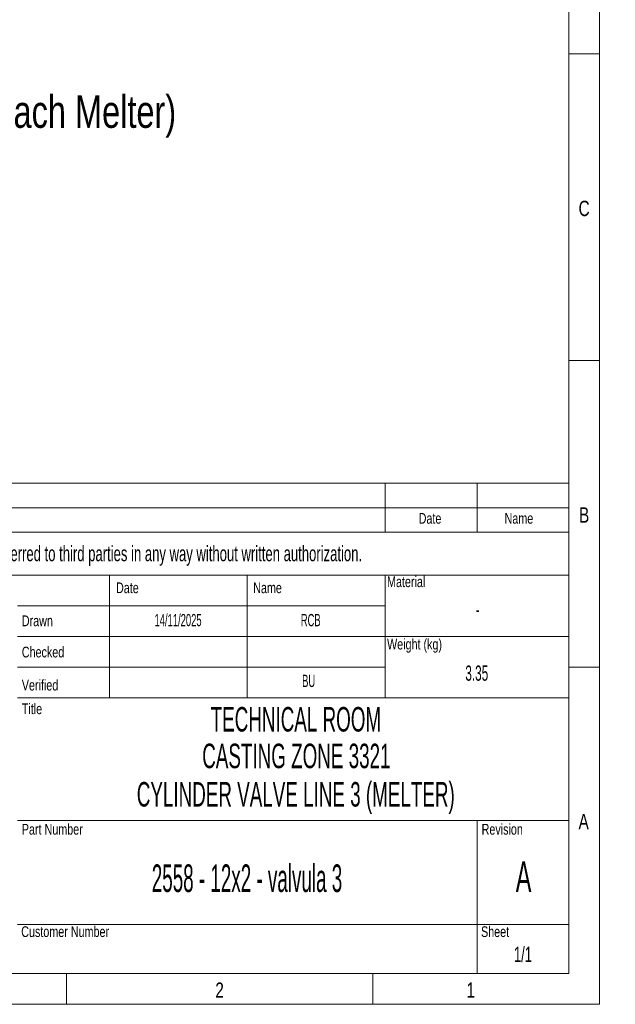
# Model space of a CAD drawing. Header units: millimetres. Extents: x 15 to 592, y 5 to 415.
# Tile 11 of 12: x 494 to 592, y 5 to 166. Entities that reach past the tile are written whole.
import ezdxf

# ---------------------------------------------------------------- set-up
doc = ezdxf.new("R2010")
doc.units = ezdxf.units.MM
doc.layers.add('COTAS', color=166, linetype='Continuous')
doc.layers.add('SLD-0', color=179, linetype='Continuous')
doc.styles.add('SLDTEXTSTYLE0', font='TXT', dxfattribs={"width": 0.75})
doc.styles.add('SLDTEXTSTYLE1', font='TXT', dxfattribs={"width": 0.574367})
doc.styles.add('SLDTEXTSTYLE2', font='TXT', dxfattribs={"width": 0.638186})
doc.styles.add('SLDTEXTSTYLE3', font='TXT', dxfattribs={"width": 0.510549})

msp = doc.modelspace()

# ---------------------------------------------------------------- linework, layer by layer
at = {"color": 7, "linetype": 'Continuous', "lineweight": 18}
for p, q in [((589, 415), (589, 5)), ((584, 410), (584, 10)), ((584, 160), (589, 160)), ((584, 110), (589, 110)), ((404, 90), (584, 90)), ((554, 90), (554, 82)), ((569, 90), (569, 82)), ((584, 90), (584, 10)), ((404, 86), (584, 86)), ((404, 82), (584, 82)), ((404, 75), (584, 75)), ((509, 75), (509, 55)), ((531.5, 75), (531.5, 55)), ((554, 75), (554, 70)), ((554, 70), (494, 70)), ((554, 70), (554, 65)), ((554, 65), (494, 65)), ((554, 65), (554, 60)), ((554, 65), (584, 65)), ((554, 60), (494, 60)), ((554, 60), (554, 55)), ((584, 60), (589, 60)), ((494, 55), (509, 55)), ((509, 55), (531.5, 55)), ((531.5, 55), (554, 55)), ((554, 55), (584, 55)), ((494, 35), (584, 35)), ((569, 35), (569, 10)), ((494, 18), (584, 18)), ((584, 10), (20, 10)), ((404, 10), (584, 10)), ((502, 10), (502, 5)), ((552, 10), (552, 5)), ((589, 5), (15, 5))]:
    msp.add_line(p, q, dxfattribs=at)

# ---------------------------------------------------------------- texts
at = {"color": 7, "linetype": 'Continuous', "lineweight": 0}
for s, insert, char_height, attachment_point, style in [('C', (586.47396, 136.06267), 2.5, 2, 'SLDTEXTSTYLE0'), ('Date', (561.32058, 85.13631), 1.75, 2, 'SLDTEXTSTYLE0'), ('Name', (575.83281, 85.13631), 1.75, 2, 'SLDTEXTSTYLE0'), ('B', (586.4809, 86.06267), 2.5, 2, 'SLDTEXTSTYLE0'), ('Material', (554.31017, 74.79649), 1.75, 1, 'SLDTEXTSTYLE0'), ('Date', (510.07035, 73.81161), 1.75, 1, 'SLDTEXTSTYLE0'), ('Name', (532.46556, 73.81161), 1.75, 1, 'SLDTEXTSTYLE0'), ('Drawn', (494.70003, 68.42429), 1.75, 1, 'SLDTEXTSTYLE0'), ('Weight (kg)', (554.31017, 64.62334), 1.75, 1, 'SLDTEXTSTYLE0'), ('Checked', (494.70003, 63.32744), 1.75, 1, 'SLDTEXTSTYLE0'), ('Verified', (494.70003, 57.93582), 1.75, 1, 'SLDTEXTSTYLE0'), ('Title', (494.70003, 54.07419), 1.75, 1, 'SLDTEXTSTYLE0'), ('A', (586.40017, 36.06267), 2.5, 2, 'SLDTEXTSTYLE0'), ('Part Number', (494.70003, 34.42461), 1.75, 1, 'SLDTEXTSTYLE0'), ('Revision', (569.74402, 34.42461), 1.75, 1, 'SLDTEXTSTYLE0'), ('2558 - 12x2 - valvula 3', (531.45123, 27.81843), 4.5, 2, 'SLDTEXTSTYLE3'), ('Customer Number', (494.6026, 17.72408), 1.75, 1, 'SLDTEXTSTYLE0'), ('Sheet', (569.64658, 17.72408), 1.75, 1, 'SLDTEXTSTYLE0'), ('2', (526.97483, 8.56267), 2.5, 2, 'SLDTEXTSTYLE0'), ('1', (567.97483, 8.56267), 2.5, 2, 'SLDTEXTSTYLE0')]:
    msp.add_mtext(s, dxfattribs=dict(at, insert=insert, char_height=char_height, attachment_point=attachment_point, style=style))
at = {"layer": 'COTAS', "insert": (439.66005, 153.24639), "char_height": 5.2916667, "attachment_point": 1, "style": 'SLDTEXTSTYLE0'}
msp.add_mtext('QTY: 4 units (one for each Melter)', dxfattribs=at)
at = {"layer": 'SLD-0', "color": 7, "attachment_point": 2}
for s, insert, char_height, style in [('This drawing is property of INSERTEC. Must not be copied or transferred to third parties in any way without written authorization.', (489.52452, 79.76737), 2.5, 'SLDTEXTSTYLE2'), ('-', (569.09125, 70.67163), 2.5, 'SLDTEXTSTYLE1'), ('14/11/2025', (520.19939, 68.66294), 2, 'SLDTEXTSTYLE1'), ('RCB', (541.85295, 68.66294), 2, 'SLDTEXTSTYLE1'), ('3.35', (568.95465, 60.26743), 2.5, 'SLDTEXTSTYLE1'), ('BU', (541.51573, 58.74879), 2, 'SLDTEXTSTYLE1'), ('TECHNICAL ROOM', (539.43008, 53.48919), 4, 'SLDTEXTSTYLE1'), ('CASTING ZONE 3321', (539.51141, 47.51473), 4, 'SLDTEXTSTYLE1'), ('CYLINDER VALVE LINE 3 (MELTER)', (539.41307, 41.25275), 4, 'SLDTEXTSTYLE1'), ('A', (576.59481, 28.30463), 5, 'SLDTEXTSTYLE1'), ('1/1', (576.49515, 14.40205), 2.5, 'SLDTEXTSTYLE2')]:
    msp.add_mtext(s, dxfattribs=dict(at, insert=insert, char_height=char_height, style=style))

doc.saveas('drawing.dxf')
